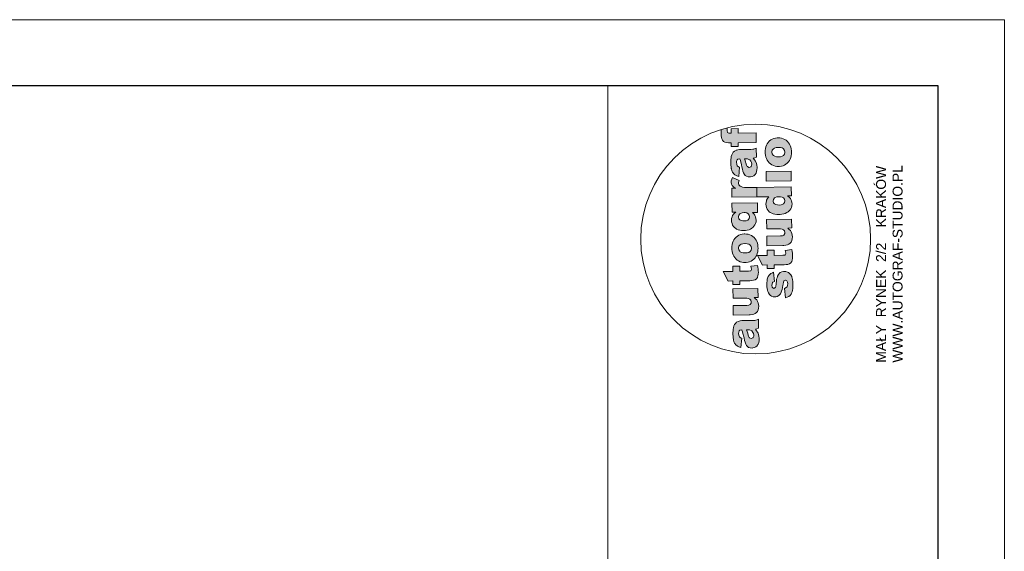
# Model space of a CAD drawing. Header units: inches. Extents: x -150.1 to -108.1, y -15.9 to 13.8.
# Tile 25 of 25: x -123 to -108.1, y 5.8 to 13.8. Entities that reach past the tile are written whole.
import ezdxf

# ---------------------------------------------------------------- set-up
doc = ezdxf.new("R2010")
doc.units = ezdxf.units.IN
doc.header["$MEASUREMENT"] = 0
doc.layers.get('0').update_dxf_attribs({"color": 2})
doc.layers.add('A_CIENKA', color=9, linetype='Continuous', lineweight=9)
doc.styles.add('Arial', font='arial.ttf')

msp = doc.modelspace()

# ---------------------------------------------------------------- hatches: boundary and pattern name
at = {"layer": 'A_CIENKA'}
h = msp.add_hatch(color=2, dxfattribs=at)
h.dxf.hatch_style = 1
h.paths.add_polyline_path([(-112.032, 9.281), (-112.036, 9.28), (-112.062, 9.277), (-112.089, 9.269), (-112.09, 9.269), (-112.115, 9.256), (-112.133, 9.239), (-112.145, 9.224), (-112.156, 9.2), (-112.163, 9.173), (-112.166, 9.153), (-112.168, 9.128), (-112.169, 9.1), (-112.169, 9.068), (-112.168, 9.045), (-112.166, 9.018), (-112.162, 8.993), (-112.161, 8.988), (-112.154, 8.96), (-112.144, 8.939), (-112.143, 8.936), (-112.126, 8.913), (-112.108, 8.897), (-112.102, 8.893), (-112.079, 8.882), (-112.05, 8.875), (-112.037, 9.013), (-112.053, 9.02), (-112.072, 9.036), (-112.08, 9.058), (-112.083, 9.088), (-112.082, 9.106), (-112.073, 9.127), (-112.064, 9.134), (-112.036, 9.139), (-112.026, 9.112), (-112.018, 9.088), (-112.018, 9.088), (-112.014, 9.072), (-112.008, 9.049), (-112.001, 9.019), (-111.994, 8.982), (-111.986, 8.953), (-111.976, 8.926), (-111.965, 8.905), (-111.951, 8.89), (-111.932, 8.876), (-111.908, 8.868), (-111.88, 8.865), (-111.87, 8.866), (-111.845, 8.872), (-111.823, 8.883), (-111.803, 8.901), (-111.801, 8.904), (-111.788, 8.924), (-111.78, 8.947), (-111.774, 8.974), (-111.773, 9.004), (-111.773, 9.016), (-111.776, 9.044), (-111.782, 9.07), (-111.79, 9.093), (-111.796, 9.106), (-111.811, 9.128), (-111.83, 9.149), (-111.806, 9.155), (-111.784, 9.166), (-111.785, 9.301), (-111.801, 9.294), (-111.824, 9.287), (-111.836, 9.284), (-111.865, 9.283)])
h.paths.add_polyline_path([(-111.919, 9.139), (-111.896, 9.132), (-111.884, 9.124), (-111.866, 9.103), (-111.858, 9.084), (-111.854, 9.058), (-111.855, 9.045), (-111.865, 9.023), (-111.869, 9.019), (-111.892, 9.01), (-111.896, 9.01), (-111.919, 9.022), (-111.922, 9.026), (-111.933, 9.045), (-111.943, 9.078), (-111.946, 9.089), (-111.954, 9.115), (-111.963, 9.14), (-111.939, 9.14)], flags=16)
h.paths.add_polyline_path([(-111.908, 9.526), (-111.928, 9.516), (-111.958, 9.512), (-112.166, 9.51), (-112.164, 9.364), (-111.924, 9.367), (-111.907, 9.368), (-111.878, 9.371), (-111.853, 9.378), (-111.831, 9.389), (-111.814, 9.403), (-111.799, 9.42), (-111.788, 9.443), (-111.781, 9.468), (-111.779, 9.497), (-111.781, 9.524), (-111.787, 9.55), (-111.796, 9.572), (-111.81, 9.593), (-111.828, 9.613), (-111.85, 9.632), (-111.789, 9.633), (-111.791, 9.768), (-112.169, 9.764), (-112.167, 9.619), (-111.985, 9.621), (-111.958, 9.62), (-111.932, 9.615), (-111.914, 9.606), (-111.899, 9.588), (-111.893, 9.563), (-111.895, 9.547)])
h.paths.add_polyline_path([(-112.173, 10.106), (-112.172, 10.026), (-112.316, 10.025), (-112.24, 9.88), (-112.17, 9.881), (-112.17, 9.828), (-112.064, 9.829), (-112.064, 9.883), (-111.931, 9.884), (-111.914, 9.884), (-111.884, 9.887), (-111.859, 9.891), (-111.84, 9.898), (-111.835, 9.9), (-111.814, 9.915), (-111.798, 9.936), (-111.798, 9.937), (-111.791, 9.957), (-111.786, 9.983), (-111.785, 10.016), (-111.786, 10.035), (-111.789, 10.061), (-111.792, 10.088), (-111.798, 10.116), (-111.898, 10.104), (-111.892, 10.082), (-111.888, 10.056), (-111.9, 10.034), (-111.904, 10.033), (-111.932, 10.029), (-112.066, 10.028), (-112.067, 10.107)])
h.paths.add_polyline_path([(-112.121, 10.545), (-112.126, 10.541), (-112.142, 10.523), (-112.156, 10.503), (-112.166, 10.482), (-112.175, 10.457), (-112.181, 10.431), (-112.184, 10.403), (-112.185, 10.373), (-112.184, 10.357), (-112.181, 10.329), (-112.176, 10.302), (-112.168, 10.278), (-112.157, 10.255), (-112.143, 10.235), (-112.125, 10.214), (-112.106, 10.198), (-112.085, 10.184), (-112.062, 10.173), (-112.037, 10.165), (-112.011, 10.161), (-111.984, 10.159), (-111.968, 10.16), (-111.941, 10.164), (-111.917, 10.171), (-111.894, 10.181), (-111.872, 10.195), (-111.852, 10.211), (-111.834, 10.23), (-111.821, 10.25), (-111.809, 10.272), (-111.801, 10.296), (-111.794, 10.321), (-111.791, 10.349), (-111.79, 10.378), (-111.791, 10.397), (-111.794, 10.426), (-111.799, 10.452), (-111.808, 10.477), (-111.819, 10.499), (-111.832, 10.519), (-111.848, 10.538), (-111.849, 10.539), (-111.868, 10.556), (-111.89, 10.57), (-111.912, 10.58), (-111.937, 10.588), (-111.963, 10.592), (-111.991, 10.593), (-112.002, 10.593), (-112.03, 10.59), (-112.055, 10.584), (-112.079, 10.574), (-112.101, 10.561)])
h.paths.add_polyline_path([(-112.08, 10.351), (-112.085, 10.376), (-112.085, 10.382), (-112.079, 10.406), (-112.062, 10.427), (-112.044, 10.438), (-112.019, 10.446), (-111.988, 10.448), (-111.956, 10.446), (-111.931, 10.44), (-111.912, 10.429), (-111.907, 10.424), (-111.893, 10.403), (-111.888, 10.378), (-111.888, 10.371), (-111.895, 10.346), (-111.911, 10.326), (-111.93, 10.314), (-111.955, 10.307), (-111.986, 10.305), (-112.016, 10.307), (-112.041, 10.313), (-112.06, 10.324), (-112.066, 10.33)], flags=16)
h.paths.add_polyline_path([(-112.185, 11.06), (-112.183, 10.924), (-112.127, 10.925), (-112.144, 10.91), (-112.163, 10.891), (-112.176, 10.871), (-112.183, 10.852), (-112.189, 10.827), (-112.19, 10.798), (-112.189, 10.776), (-112.183, 10.75), (-112.174, 10.726), (-112.16, 10.705), (-112.142, 10.686), (-112.133, 10.679), (-112.114, 10.667), (-112.091, 10.657), (-112.066, 10.65), (-112.038, 10.646), (-112.008, 10.645), (-111.979, 10.647), (-111.952, 10.651), (-111.926, 10.658), (-111.904, 10.667), (-111.883, 10.68), (-111.87, 10.691), (-111.851, 10.71), (-111.837, 10.73), (-111.827, 10.753), (-111.82, 10.777), (-111.819, 10.803), (-111.821, 10.825), (-111.827, 10.851), (-111.837, 10.875), (-111.839, 10.878), (-111.854, 10.897), (-111.875, 10.918), (-111.796, 10.918), (-111.798, 11.064)])
h.paths.add_polyline_path([(-112.08, 10.824), (-112.086, 10.85), (-112.08, 10.876), (-112.065, 10.897), (-112.054, 10.905), (-112.031, 10.913), (-112.001, 10.917), (-111.986, 10.916), (-111.96, 10.911), (-111.94, 10.9), (-111.924, 10.879), (-111.919, 10.854), (-111.923, 10.829), (-111.938, 10.808), (-111.946, 10.802), (-111.968, 10.793), (-111.998, 10.79), (-112.02, 10.791), (-112.046, 10.796), (-112.065, 10.806)], flags=16)
h.paths.add_polyline_path([(-111.936, 11.297), (-111.965, 11.297), (-111.996, 11.299), (-112.023, 11.304), (-112.044, 11.31), (-112.061, 11.318), (-112.061, 11.318), (-112.078, 11.337), (-112.085, 11.362), (-112.083, 11.374), (-112.074, 11.402), (-112.178, 11.446), (-112.187, 11.425), (-112.195, 11.4), (-112.197, 11.376), (-112.197, 11.374), (-112.193, 11.347), (-112.182, 11.325), (-112.173, 11.315), (-112.153, 11.299), (-112.125, 11.285), (-112.187, 11.284), (-112.186, 11.148), (-111.808, 11.153), (-111.81, 11.298)])
h.paths.add_polyline_path([(-112.064, 11.871), (-112.068, 11.871), (-112.093, 11.868), (-112.12, 11.86), (-112.121, 11.859), (-112.146, 11.847), (-112.165, 11.83), (-112.176, 11.814), (-112.188, 11.791), (-112.195, 11.764), (-112.198, 11.744), (-112.199, 11.719), (-112.201, 11.691), (-112.2, 11.659), (-112.2, 11.636), (-112.197, 11.609), (-112.194, 11.584), (-112.193, 11.579), (-112.185, 11.551), (-112.176, 11.529), (-112.174, 11.527), (-112.158, 11.504), (-112.139, 11.487), (-112.133, 11.483), (-112.11, 11.473), (-112.082, 11.465), (-112.069, 11.604), (-112.085, 11.611), (-112.103, 11.627), (-112.112, 11.649), (-112.115, 11.679), (-112.114, 11.697), (-112.104, 11.718), (-112.095, 11.724), (-112.067, 11.729), (-112.057, 11.703), (-112.05, 11.678), (-112.05, 11.678), (-112.045, 11.663), (-112.04, 11.64), (-112.033, 11.61), (-112.025, 11.573), (-112.018, 11.544), (-112.008, 11.517), (-111.996, 11.496), (-111.983, 11.48), (-111.963, 11.467), (-111.939, 11.458), (-111.912, 11.456), (-111.902, 11.456), (-111.877, 11.462), (-111.855, 11.474), (-111.835, 11.492), (-111.832, 11.495), (-111.82, 11.515), (-111.811, 11.538), (-111.806, 11.565), (-111.805, 11.595), (-111.805, 11.607), (-111.808, 11.635), (-111.813, 11.661), (-111.821, 11.684), (-111.828, 11.697), (-111.842, 11.718), (-111.861, 11.74), (-111.838, 11.745), (-111.815, 11.756), (-111.817, 11.892), (-111.832, 11.885), (-111.855, 11.877), (-111.868, 11.875), (-111.897, 11.873)])
h.paths.add_polyline_path([(-111.994, 11.73), (-111.971, 11.731), (-111.951, 11.729), (-111.927, 11.723), (-111.915, 11.715), (-111.898, 11.694), (-111.89, 11.675), (-111.886, 11.648), (-111.887, 11.635), (-111.896, 11.614), (-111.9, 11.61), (-111.924, 11.601), (-111.928, 11.601), (-111.951, 11.613), (-111.954, 11.616), (-111.964, 11.636), (-111.975, 11.668), (-111.978, 11.68), (-111.986, 11.705)], flags=16)
h.paths.add_polyline_path([(-112.198, 12.187), (-112.198, 12.118), (-112.207, 12.118), (-112.231, 12.119), (-112.253, 12.131), (-112.259, 12.159), (-112.258, 12.172), (-112.255, 12.201, 0.013685), (-112.347, 12.175), (-112.349, 12.15), (-112.35, 12.126), (-112.35, 12.105), (-112.349, 12.081), (-112.345, 12.054), (-112.339, 12.033), (-112.327, 12.013), (-112.31, 11.995), (-112.291, 11.984), (-112.264, 11.977), (-112.239, 11.973), (-112.213, 11.972), (-112.196, 11.973), (-112.195, 11.918), (-112.089, 11.919), (-112.09, 11.974), (-111.818, 11.977), (-111.82, 12.122), (-112.091, 12.119), (-112.092, 12.188)])
h.paths.add_polyline_path([(-111.638, 11.979), (-111.651, 11.959), (-111.662, 11.937), (-111.671, 11.913), (-111.677, 11.887), (-111.68, 11.859), (-111.681, 11.829), (-111.68, 11.813), (-111.677, 11.785), (-111.671, 11.758), (-111.663, 11.734), (-111.652, 11.711), (-111.639, 11.691), (-111.621, 11.67), (-111.602, 11.654), (-111.581, 11.64), (-111.558, 11.629), (-111.533, 11.621), (-111.507, 11.617), (-111.479, 11.616), (-111.463, 11.616), (-111.437, 11.62), (-111.412, 11.627), (-111.389, 11.637), (-111.368, 11.65), (-111.348, 11.667), (-111.33, 11.686), (-111.316, 11.706), (-111.305, 11.728), (-111.296, 11.751), (-111.29, 11.777), (-111.286, 11.805), (-111.286, 11.834), (-111.286, 11.853), (-111.289, 11.882), (-111.295, 11.908), (-111.304, 11.933), (-111.314, 11.955), (-111.328, 11.975), (-111.343, 11.993), (-111.344, 11.994), (-111.364, 12.012), (-111.385, 12.026), (-111.408, 12.036), (-111.433, 12.044), (-111.459, 12.048), (-111.487, 12.05), (-111.498, 12.049), (-111.525, 12.046), (-111.551, 12.04), (-111.575, 12.03), (-111.596, 12.017), (-111.617, 12.001), (-111.622, 11.997)])
h.paths.add_polyline_path([(-111.581, 11.832), (-111.581, 11.838), (-111.574, 11.862), (-111.558, 11.883), (-111.54, 11.894), (-111.515, 11.901), (-111.484, 11.904), (-111.452, 11.902), (-111.427, 11.896), (-111.408, 11.885), (-111.403, 11.88), (-111.388, 11.859), (-111.383, 11.834), (-111.384, 11.827), (-111.39, 11.802), (-111.407, 11.782), (-111.407, 11.782), (-111.426, 11.77), (-111.451, 11.763), (-111.481, 11.761), (-111.512, 11.762), (-111.537, 11.769), (-111.556, 11.78), (-111.562, 11.786), (-111.576, 11.807)], flags=16)
h.paths.add_polyline_path([(-111.668, 11.539), (-111.667, 11.394), (-111.289, 11.398), (-111.291, 11.543)])
h.paths.add_polyline_path([(-111.81, 11.298), (-111.808, 11.153), (-111.626, 11.155), (-111.632, 11.149), (-111.648, 11.129), (-111.66, 11.105), (-111.663, 11.096), (-111.669, 11.071), (-111.671, 11.043), (-111.669, 11.018), (-111.663, 10.993), (-111.653, 10.97), (-111.638, 10.949), (-111.62, 10.93), (-111.604, 10.918), (-111.583, 10.906), (-111.56, 10.897), (-111.535, 10.891), (-111.506, 10.887), (-111.475, 10.886), (-111.455, 10.887), (-111.428, 10.891), (-111.402, 10.897), (-111.377, 10.905), (-111.354, 10.916), (-111.333, 10.929), (-111.327, 10.934), (-111.308, 10.952), (-111.294, 10.972), (-111.284, 10.994), (-111.278, 11.02), (-111.276, 11.048), (-111.277, 11.067), (-111.283, 11.093), (-111.293, 11.117), (-111.301, 11.129), (-111.318, 11.148), (-111.342, 11.168), (-111.286, 11.169), (-111.288, 11.305)])
h.paths.add_polyline_path([(-111.506, 11.154), (-111.476, 11.157), (-111.45, 11.156), (-111.424, 11.15), (-111.405, 11.139), (-111.388, 11.119), (-111.383, 11.094), (-111.388, 11.07), (-111.404, 11.05), (-111.417, 11.042), (-111.44, 11.034), (-111.471, 11.031), (-111.497, 11.032), (-111.523, 11.038), (-111.542, 11.047), (-111.557, 11.065), (-111.564, 11.091), (-111.558, 11.117), (-111.542, 11.138), (-111.53, 11.146)], flags=16)
h.paths.add_polyline_path([(-111.66, 10.814), (-111.658, 10.669), (-111.476, 10.672), (-111.449, 10.671), (-111.423, 10.666), (-111.404, 10.656), (-111.39, 10.639), (-111.384, 10.614), (-111.386, 10.598), (-111.398, 10.577), (-111.399, 10.577), (-111.419, 10.566), (-111.449, 10.563), (-111.657, 10.56), (-111.655, 10.415), (-111.414, 10.418), (-111.399, 10.418), (-111.369, 10.422), (-111.344, 10.429), (-111.322, 10.44), (-111.305, 10.453), (-111.29, 10.471), (-111.278, 10.493), (-111.272, 10.519), (-111.27, 10.547), (-111.272, 10.575), (-111.278, 10.6), (-111.287, 10.623), (-111.287, 10.624), (-111.301, 10.644), (-111.319, 10.663), (-111.341, 10.683), (-111.28, 10.684), (-111.282, 10.819)])
h.paths.add_polyline_path([(-111.547, 10.269), (-111.548, 10.349), (-111.654, 10.347), (-111.653, 10.268), (-111.797, 10.266), (-111.721, 10.122), (-111.651, 10.123), (-111.651, 10.069), (-111.545, 10.071), (-111.545, 10.124), (-111.412, 10.125), (-111.396, 10.126), (-111.365, 10.128), (-111.34, 10.133), (-111.321, 10.139), (-111.316, 10.141), (-111.295, 10.156), (-111.279, 10.177), (-111.272, 10.198), (-111.267, 10.225), (-111.266, 10.257), (-111.267, 10.276), (-111.269, 10.302), (-111.274, 10.329), (-111.279, 10.357), (-111.379, 10.345), (-111.373, 10.324), (-111.369, 10.298), (-111.381, 10.276), (-111.385, 10.274), (-111.413, 10.271)])
h.paths.add_polyline_path([(-111.454, 10.008), (-111.466, 9.998), (-111.482, 9.978), (-111.495, 9.953), (-111.496, 9.951), (-111.502, 9.931), (-111.508, 9.907), (-111.512, 9.878), (-111.516, 9.845), (-111.518, 9.831), (-111.523, 9.801), (-111.529, 9.782), (-111.549, 9.769), (-111.571, 9.78), (-111.575, 9.788), (-111.58, 9.816), (-111.578, 9.833), (-111.569, 9.857), (-111.565, 9.862), (-111.542, 9.875), (-111.557, 10.012), (-111.573, 10.005), (-111.597, 9.992), (-111.616, 9.976), (-111.622, 9.969), (-111.637, 9.947), (-111.647, 9.922), (-111.651, 9.907), (-111.654, 9.884), (-111.656, 9.855), (-111.656, 9.822), (-111.655, 9.794), (-111.652, 9.766), (-111.648, 9.741), (-111.642, 9.72), (-111.633, 9.7), (-111.618, 9.678), (-111.601, 9.661), (-111.587, 9.651), (-111.563, 9.643), (-111.536, 9.64), (-111.523, 9.641), (-111.498, 9.647), (-111.476, 9.66), (-111.468, 9.668), (-111.45, 9.687), (-111.438, 9.711), (-111.433, 9.728), (-111.427, 9.751), (-111.421, 9.781), (-111.415, 9.815), (-111.412, 9.831), (-111.406, 9.861), (-111.401, 9.878), (-111.398, 9.883), (-111.376, 9.895), (-111.354, 9.882), (-111.345, 9.865), (-111.341, 9.837), (-111.342, 9.817), (-111.351, 9.794), (-111.363, 9.782), (-111.387, 9.769), (-111.372, 9.626), (-111.348, 9.634), (-111.325, 9.646), (-111.305, 9.662), (-111.289, 9.683), (-111.282, 9.695), (-111.274, 9.715), (-111.268, 9.739), (-111.264, 9.766), (-111.262, 9.797), (-111.261, 9.831), (-111.261, 9.845), (-111.264, 9.875), (-111.267, 9.902), (-111.273, 9.926), (-111.281, 9.946), (-111.281, 9.948), (-111.295, 9.973), (-111.312, 9.993), (-111.331, 10.008), (-111.345, 10.015), (-111.37, 10.024), (-111.395, 10.027), (-111.405, 10.026), (-111.43, 10.02)])

# ---------------------------------------------------------------- linework, layer by layer
at = {"color": 7, "lineweight": 0, "true_color": 0xffffff}
msp.add_lwpolyline([(-150.064, -15.862), (-108.064, -15.862), (-108.064, 13.838), (-150.064, 13.838)], close=True, dxfattribs=at)
at = {"color": 2}
msp.add_lwpolyline([(-148.519, -14.862), (-109.064, -14.862), (-109.064, 12.838), (-148.519, 12.838)], close=True, dxfattribs=at)
at = {"layer": 'A_CIENKA', "color": 2}
for p, q in [((-114.064, 12.838), (-114.064, -14.862)), ((-109.064, 12.838), (-109.064, -14.862))]:
    msp.add_line(p, q, dxfattribs=at)
at = {"layer": 'A_CIENKA', "color": 2, "lineweight": 0}
for p, q in [((-112.349, 12.15), (-112.35, 12.126)), ((-112.35, 12.126), (-112.35, 12.105)), ((-112.35, 12.105), (-112.349, 12.081)), ((-112.347, 12.175), (-112.349, 12.15)), ((-112.349, 12.081), (-112.345, 12.054)), ((-112.259, 12.159), (-112.258, 12.172)), ((-112.253, 12.132), (-112.259, 12.159)), ((-112.258, 12.172), (-112.255, 12.201)), ((-112.252, 12.131), (-112.253, 12.132)), ((-112.231, 12.119), (-112.252, 12.131)), ((-112.207, 12.118), (-112.231, 12.119)), ((-112.198, 12.118), (-112.207, 12.118)), ((-112.092, 12.188), (-112.198, 12.187)), ((-112.198, 12.187), (-112.198, 12.118)), ((-112.091, 12.119), (-112.092, 12.188)), ((-111.82, 12.122), (-112.091, 12.119)), ((-111.818, 11.977), (-111.82, 12.122)), ((-112.345, 12.054), (-112.339, 12.033)), ((-112.339, 12.033), (-112.327, 12.013)), ((-112.327, 12.013), (-112.31, 11.995)), ((-112.31, 11.995), (-112.291, 11.984)), ((-112.291, 11.984), (-112.264, 11.977)), ((-112.264, 11.977), (-112.239, 11.973)), ((-112.239, 11.973), (-112.213, 11.972)), ((-112.213, 11.972), (-112.196, 11.973)), ((-112.196, 11.973), (-112.195, 11.918)), ((-112.195, 11.918), (-112.089, 11.919)), ((-112.09, 11.974), (-111.818, 11.977)), ((-112.089, 11.919), (-112.09, 11.974)), ((-111.662, 11.937), (-111.671, 11.913)), ((-111.651, 11.959), (-111.662, 11.937)), ((-111.638, 11.979), (-111.651, 11.959)), ((-111.622, 11.997), (-111.638, 11.979)), ((-111.617, 12.001), (-111.622, 11.997)), ((-111.596, 12.017), (-111.617, 12.001)), ((-111.575, 12.03), (-111.596, 12.017)), ((-111.551, 12.04), (-111.575, 12.03)), ((-111.525, 12.046), (-111.551, 12.04)), ((-111.498, 12.049), (-111.525, 12.046)), ((-111.487, 12.05), (-111.498, 12.049)), ((-111.459, 12.048), (-111.487, 12.05)), ((-111.433, 12.044), (-111.459, 12.048)), ((-111.408, 12.036), (-111.433, 12.044)), ((-111.385, 12.026), (-111.408, 12.036)), ((-111.364, 12.012), (-111.385, 12.026)), ((-111.344, 11.994), (-111.364, 12.012)), ((-111.343, 11.993), (-111.344, 11.994)), ((-111.328, 11.975), (-111.343, 11.993)), ((-111.314, 11.955), (-111.328, 11.975)), ((-111.304, 11.933), (-111.314, 11.955)), ((-111.295, 11.908), (-111.304, 11.933)), ((-112.188, 11.791), (-112.195, 11.764)), ((-112.176, 11.814), (-112.188, 11.791)), ((-112.165, 11.83), (-112.176, 11.814)), ((-112.146, 11.847), (-112.165, 11.83)), ((-112.121, 11.859), (-112.146, 11.847)), ((-112.12, 11.86), (-112.121, 11.859)), ((-112.093, 11.868), (-112.12, 11.86)), ((-112.068, 11.871), (-112.093, 11.868)), ((-112.064, 11.871), (-112.068, 11.871)), ((-111.897, 11.873), (-112.064, 11.871)), ((-111.868, 11.875), (-111.897, 11.873)), ((-111.855, 11.877), (-111.868, 11.875)), ((-111.832, 11.885), (-111.855, 11.877)), ((-111.817, 11.892), (-111.832, 11.885)), ((-111.815, 11.756), (-111.817, 11.892)), ((-111.68, 11.859), (-111.681, 11.829)), ((-111.681, 11.829), (-111.68, 11.813)), ((-111.677, 11.887), (-111.68, 11.859)), ((-111.68, 11.813), (-111.677, 11.785)), ((-111.671, 11.913), (-111.677, 11.887)), ((-111.677, 11.785), (-111.671, 11.758)), ((-111.581, 11.838), (-111.574, 11.862)), ((-111.581, 11.832), (-111.581, 11.838)), ((-111.576, 11.807), (-111.581, 11.832)), ((-111.562, 11.786), (-111.576, 11.807)), ((-111.574, 11.862), (-111.558, 11.883)), ((-111.556, 11.78), (-111.562, 11.786)), ((-111.558, 11.883), (-111.54, 11.894)), ((-111.537, 11.769), (-111.556, 11.78)), ((-111.54, 11.894), (-111.515, 11.901)), ((-111.512, 11.762), (-111.537, 11.769)), ((-111.515, 11.901), (-111.485, 11.904)), ((-111.485, 11.904), (-111.483, 11.904)), ((-111.483, 11.904), (-111.452, 11.902)), ((-111.452, 11.902), (-111.427, 11.896)), ((-111.426, 11.77), (-111.451, 11.763)), ((-111.427, 11.896), (-111.408, 11.885)), ((-111.407, 11.782), (-111.426, 11.77)), ((-111.408, 11.885), (-111.403, 11.88)), ((-111.39, 11.802), (-111.407, 11.782)), ((-111.407, 11.782), (-111.407, 11.782)), ((-111.403, 11.88), (-111.388, 11.859)), ((-111.384, 11.827), (-111.39, 11.802)), ((-111.388, 11.859), (-111.383, 11.834)), ((-111.383, 11.834), (-111.384, 11.827)), ((-111.296, 11.751), (-111.29, 11.777)), ((-111.289, 11.882), (-111.295, 11.908)), ((-111.29, 11.777), (-111.286, 11.805)), ((-111.286, 11.853), (-111.289, 11.882)), ((-111.286, 11.834), (-111.286, 11.853)), ((-111.286, 11.805), (-111.286, 11.834)), ((-112.199, 11.719), (-112.201, 11.691)), ((-112.201, 11.691), (-112.2, 11.659)), ((-112.2, 11.659), (-112.2, 11.636)), ((-112.2, 11.636), (-112.197, 11.609)), ((-112.198, 11.744), (-112.199, 11.719)), ((-112.195, 11.764), (-112.198, 11.744)), ((-112.115, 11.679), (-112.114, 11.697)), ((-112.112, 11.649), (-112.115, 11.679)), ((-112.114, 11.697), (-112.104, 11.718)), ((-112.104, 11.627), (-112.112, 11.649)), ((-112.104, 11.718), (-112.095, 11.724)), ((-112.103, 11.626), (-112.104, 11.627)), ((-112.085, 11.611), (-112.103, 11.626)), ((-112.095, 11.724), (-112.067, 11.729)), ((-112.067, 11.729), (-112.067, 11.729)), ((-112.067, 11.729), (-112.057, 11.703)), ((-112.057, 11.703), (-112.05, 11.678)), ((-112.05, 11.678), (-112.05, 11.678)), ((-112.05, 11.678), (-112.045, 11.663)), ((-112.045, 11.663), (-112.04, 11.64)), ((-112.04, 11.64), (-112.033, 11.61)), ((-111.994, 11.73), (-111.971, 11.731)), ((-111.986, 11.705), (-111.994, 11.73)), ((-111.978, 11.68), (-111.986, 11.705)), ((-111.975, 11.668), (-111.978, 11.68)), ((-111.964, 11.636), (-111.975, 11.668)), ((-111.971, 11.731), (-111.951, 11.729)), ((-111.954, 11.616), (-111.964, 11.636)), ((-111.951, 11.729), (-111.927, 11.723)), ((-111.927, 11.723), (-111.915, 11.715)), ((-111.915, 11.715), (-111.898, 11.694)), ((-111.898, 11.694), (-111.89, 11.675)), ((-111.887, 11.635), (-111.896, 11.614)), ((-111.89, 11.675), (-111.886, 11.648)), ((-111.886, 11.648), (-111.887, 11.635)), ((-111.861, 11.74), (-111.838, 11.745)), ((-111.842, 11.718), (-111.861, 11.74)), ((-111.828, 11.697), (-111.842, 11.718)), ((-111.838, 11.745), (-111.815, 11.756)), ((-111.821, 11.684), (-111.828, 11.697)), ((-111.813, 11.661), (-111.821, 11.684)), ((-111.808, 11.635), (-111.813, 11.661)), ((-111.805, 11.607), (-111.808, 11.635)), ((-111.671, 11.758), (-111.663, 11.734)), ((-111.663, 11.734), (-111.652, 11.711)), ((-111.652, 11.711), (-111.639, 11.691)), ((-111.639, 11.691), (-111.623, 11.672)), ((-111.623, 11.672), (-111.622, 11.671)), ((-111.622, 11.671), (-111.602, 11.654)), ((-111.602, 11.654), (-111.581, 11.64)), ((-111.581, 11.64), (-111.558, 11.629)), ((-111.558, 11.629), (-111.533, 11.621)), ((-111.533, 11.621), (-111.507, 11.617)), ((-111.481, 11.761), (-111.512, 11.762)), ((-111.451, 11.763), (-111.481, 11.761)), ((-111.463, 11.616), (-111.437, 11.62)), ((-111.437, 11.62), (-111.412, 11.627)), ((-111.412, 11.627), (-111.389, 11.637)), ((-111.389, 11.637), (-111.368, 11.65)), ((-111.368, 11.65), (-111.348, 11.667)), ((-111.348, 11.667), (-111.33, 11.686)), ((-111.33, 11.686), (-111.316, 11.706)), ((-111.316, 11.706), (-111.305, 11.728)), ((-111.305, 11.728), (-111.296, 11.751)), ((-112.197, 11.609), (-112.194, 11.584)), ((-112.194, 11.584), (-112.193, 11.579)), ((-112.193, 11.579), (-112.185, 11.551)), ((-112.185, 11.551), (-112.176, 11.529)), ((-112.176, 11.529), (-112.174, 11.527)), ((-112.174, 11.527), (-112.158, 11.504)), ((-112.158, 11.504), (-112.139, 11.487)), ((-112.139, 11.487), (-112.133, 11.483)), ((-112.133, 11.483), (-112.11, 11.473)), ((-112.11, 11.473), (-112.082, 11.465)), ((-112.069, 11.604), (-112.085, 11.611)), ((-112.082, 11.465), (-112.069, 11.604)), ((-112.033, 11.61), (-112.025, 11.573)), ((-112.025, 11.573), (-112.018, 11.544)), ((-112.018, 11.544), (-112.008, 11.517)), ((-112.008, 11.517), (-111.996, 11.496)), ((-111.996, 11.496), (-111.983, 11.48)), ((-111.983, 11.48), (-111.963, 11.467)), ((-111.951, 11.613), (-111.954, 11.616)), ((-111.928, 11.601), (-111.951, 11.613)), ((-111.924, 11.601), (-111.928, 11.601)), ((-111.9, 11.61), (-111.924, 11.601)), ((-111.896, 11.614), (-111.9, 11.61)), ((-111.877, 11.462), (-111.855, 11.474)), ((-111.855, 11.474), (-111.835, 11.492)), ((-111.835, 11.492), (-111.832, 11.495)), ((-111.832, 11.495), (-111.82, 11.515)), ((-111.82, 11.515), (-111.811, 11.538)), ((-111.811, 11.538), (-111.806, 11.565)), ((-111.806, 11.565), (-111.805, 11.595)), ((-111.805, 11.595), (-111.805, 11.607)), ((-111.291, 11.543), (-111.668, 11.539)), ((-111.668, 11.539), (-111.667, 11.394)), ((-111.507, 11.617), (-111.479, 11.616)), ((-111.479, 11.616), (-111.463, 11.616)), ((-111.289, 11.398), (-111.291, 11.543)), ((-112.195, 11.4), (-112.197, 11.376)), ((-112.197, 11.376), (-112.197, 11.374)), ((-112.197, 11.374), (-112.193, 11.347)), ((-112.187, 11.425), (-112.195, 11.4)), ((-112.193, 11.347), (-112.182, 11.325)), ((-112.178, 11.446), (-112.187, 11.425)), ((-112.182, 11.325), (-112.173, 11.315)), ((-112.074, 11.402), (-112.178, 11.446)), ((-112.085, 11.362), (-112.083, 11.374)), ((-112.078, 11.337), (-112.085, 11.362)), ((-112.083, 11.374), (-112.074, 11.402)), ((-112.061, 11.318), (-112.078, 11.337)), ((-111.963, 11.467), (-111.939, 11.458)), ((-111.939, 11.458), (-111.912, 11.456)), ((-111.912, 11.456), (-111.902, 11.456)), ((-111.902, 11.456), (-111.877, 11.462)), ((-111.667, 11.394), (-111.289, 11.398)), ((-112.125, 11.285), (-112.187, 11.284)), ((-112.187, 11.284), (-112.186, 11.148)), ((-112.173, 11.315), (-112.153, 11.299)), ((-112.153, 11.299), (-112.125, 11.285)), ((-112.044, 11.31), (-112.061, 11.318)), ((-112.061, 11.318), (-112.061, 11.318)), ((-112.023, 11.304), (-112.044, 11.31)), ((-111.996, 11.299), (-112.023, 11.304)), ((-111.965, 11.297), (-111.996, 11.299)), ((-111.936, 11.297), (-111.965, 11.297)), ((-111.81, 11.298), (-111.936, 11.297)), ((-111.288, 11.305), (-111.81, 11.298)), ((-111.808, 11.153), (-111.81, 11.298)), ((-111.81, 11.298), (-111.808, 11.153)), ((-111.286, 11.169), (-111.288, 11.305)), ((-112.186, 11.148), (-111.808, 11.153)), ((-111.798, 11.064), (-112.185, 11.06)), ((-112.185, 11.06), (-112.183, 10.924)), ((-111.808, 11.153), (-111.626, 11.155)), ((-111.796, 10.918), (-111.798, 11.064)), ((-111.669, 11.071), (-111.671, 11.043)), ((-111.671, 11.043), (-111.669, 11.018)), ((-111.663, 11.096), (-111.669, 11.071)), ((-111.66, 11.105), (-111.663, 11.096)), ((-111.648, 11.129), (-111.66, 11.105)), ((-111.632, 11.149), (-111.648, 11.129)), ((-111.626, 11.155), (-111.632, 11.149)), ((-111.563, 11.092), (-111.558, 11.117)), ((-111.563, 11.09), (-111.563, 11.092)), ((-111.557, 11.065), (-111.563, 11.09)), ((-111.558, 11.117), (-111.542, 11.138)), ((-111.542, 11.047), (-111.557, 11.065)), ((-111.542, 11.138), (-111.53, 11.146)), ((-111.523, 11.038), (-111.542, 11.047)), ((-111.53, 11.146), (-111.506, 11.154)), ((-111.497, 11.032), (-111.523, 11.038)), ((-111.506, 11.154), (-111.476, 11.157)), ((-111.471, 11.031), (-111.497, 11.032)), ((-111.476, 11.157), (-111.45, 11.156)), ((-111.44, 11.034), (-111.471, 11.031)), ((-111.45, 11.156), (-111.424, 11.15)), ((-111.417, 11.042), (-111.44, 11.034)), ((-111.424, 11.15), (-111.405, 11.14)), ((-111.404, 11.05), (-111.417, 11.042)), ((-111.405, 11.14), (-111.404, 11.139)), ((-111.404, 11.139), (-111.388, 11.119)), ((-111.388, 11.07), (-111.404, 11.05)), ((-111.388, 11.119), (-111.383, 11.094)), ((-111.383, 11.094), (-111.388, 11.07)), ((-111.342, 11.168), (-111.286, 11.169)), ((-111.318, 11.148), (-111.342, 11.168)), ((-111.301, 11.129), (-111.318, 11.148)), ((-111.293, 11.117), (-111.301, 11.129)), ((-111.283, 11.093), (-111.293, 11.117)), ((-111.277, 11.067), (-111.283, 11.093)), ((-111.278, 11.02), (-111.276, 11.048)), ((-111.276, 11.048), (-111.277, 11.067)), ((-112.183, 10.924), (-112.127, 10.925)), ((-112.163, 10.891), (-112.176, 10.871)), ((-112.144, 10.91), (-112.163, 10.891)), ((-112.127, 10.925), (-112.144, 10.91)), ((-112.086, 10.851), (-112.08, 10.876)), ((-112.08, 10.876), (-112.065, 10.897)), ((-112.065, 10.897), (-112.054, 10.905)), ((-112.054, 10.905), (-112.031, 10.913)), ((-112.031, 10.913), (-112.001, 10.917)), ((-112.001, 10.917), (-111.986, 10.916)), ((-111.986, 10.916), (-111.96, 10.911)), ((-111.96, 10.911), (-111.94, 10.9)), ((-111.94, 10.9), (-111.924, 10.879)), ((-111.924, 10.879), (-111.919, 10.854)), ((-111.854, 10.897), (-111.875, 10.918)), ((-111.875, 10.918), (-111.796, 10.918)), ((-111.839, 10.878), (-111.854, 10.897)), ((-111.837, 10.875), (-111.839, 10.878)), ((-111.827, 10.851), (-111.837, 10.875)), ((-111.669, 11.018), (-111.663, 10.993)), ((-111.663, 10.993), (-111.653, 10.97)), ((-111.653, 10.97), (-111.638, 10.949)), ((-111.638, 10.949), (-111.62, 10.93)), ((-111.62, 10.93), (-111.604, 10.918)), ((-111.604, 10.918), (-111.583, 10.906)), ((-111.583, 10.906), (-111.56, 10.897)), ((-111.56, 10.897), (-111.535, 10.891)), ((-111.535, 10.891), (-111.506, 10.887)), ((-111.506, 10.887), (-111.475, 10.886)), ((-111.475, 10.886), (-111.455, 10.887)), ((-111.455, 10.887), (-111.428, 10.891)), ((-111.428, 10.891), (-111.402, 10.897)), ((-111.402, 10.897), (-111.377, 10.905)), ((-111.377, 10.905), (-111.354, 10.916)), ((-111.354, 10.916), (-111.333, 10.929)), ((-111.333, 10.929), (-111.327, 10.934)), ((-111.327, 10.934), (-111.308, 10.952)), ((-111.308, 10.952), (-111.294, 10.972)), ((-111.294, 10.972), (-111.284, 10.994)), ((-111.284, 10.994), (-111.278, 11.02)), ((-112.189, 10.827), (-112.19, 10.798)), ((-112.19, 10.798), (-112.189, 10.776)), ((-112.183, 10.852), (-112.189, 10.827)), ((-112.189, 10.776), (-112.183, 10.75)), ((-112.176, 10.871), (-112.183, 10.852)), ((-112.183, 10.75), (-112.174, 10.726)), ((-112.174, 10.726), (-112.16, 10.705)), ((-112.086, 10.85), (-112.086, 10.851)), ((-112.08, 10.824), (-112.086, 10.85)), ((-112.065, 10.806), (-112.08, 10.824)), ((-112.046, 10.796), (-112.065, 10.806)), ((-112.02, 10.791), (-112.046, 10.796)), ((-111.998, 10.79), (-112.02, 10.791)), ((-111.968, 10.793), (-111.998, 10.79)), ((-111.946, 10.802), (-111.968, 10.793)), ((-111.938, 10.808), (-111.946, 10.802)), ((-111.923, 10.829), (-111.938, 10.808)), ((-111.919, 10.854), (-111.923, 10.829)), ((-111.851, 10.71), (-111.837, 10.73)), ((-111.837, 10.73), (-111.827, 10.753)), ((-111.821, 10.825), (-111.827, 10.851)), ((-111.827, 10.753), (-111.82, 10.777)), ((-111.819, 10.803), (-111.821, 10.825)), ((-111.82, 10.777), (-111.819, 10.803)), ((-111.282, 10.819), (-111.66, 10.814)), ((-111.66, 10.814), (-111.658, 10.669)), ((-111.28, 10.684), (-111.282, 10.819)), ((-112.16, 10.705), (-112.142, 10.686)), ((-112.142, 10.686), (-112.133, 10.679)), ((-112.133, 10.679), (-112.114, 10.667)), ((-112.114, 10.667), (-112.091, 10.657)), ((-112.091, 10.657), (-112.066, 10.65)), ((-112.055, 10.584), (-112.079, 10.574)), ((-112.066, 10.65), (-112.038, 10.646)), ((-112.03, 10.59), (-112.055, 10.584)), ((-112.038, 10.646), (-112.008, 10.645)), ((-112.002, 10.593), (-112.03, 10.59)), ((-112.008, 10.645), (-111.979, 10.647)), ((-111.991, 10.593), (-112.002, 10.593)), ((-111.963, 10.592), (-111.991, 10.593)), ((-111.979, 10.647), (-111.952, 10.651)), ((-111.937, 10.588), (-111.963, 10.592)), ((-111.952, 10.651), (-111.926, 10.658)), ((-111.912, 10.58), (-111.937, 10.588)), ((-111.926, 10.658), (-111.904, 10.667)), ((-111.89, 10.57), (-111.912, 10.58)), ((-111.904, 10.667), (-111.883, 10.68)), ((-111.883, 10.68), (-111.87, 10.691)), ((-111.87, 10.691), (-111.851, 10.71)), ((-111.658, 10.669), (-111.476, 10.672)), ((-111.476, 10.672), (-111.449, 10.671)), ((-111.449, 10.671), (-111.423, 10.666)), ((-111.423, 10.666), (-111.404, 10.656)), ((-111.399, 10.577), (-111.419, 10.566)), ((-111.404, 10.656), (-111.39, 10.639)), ((-111.398, 10.577), (-111.399, 10.577)), ((-111.386, 10.598), (-111.398, 10.577)), ((-111.39, 10.639), (-111.384, 10.614)), ((-111.384, 10.614), (-111.386, 10.598)), ((-111.341, 10.683), (-111.28, 10.684)), ((-111.319, 10.663), (-111.341, 10.683)), ((-111.301, 10.644), (-111.319, 10.663)), ((-111.287, 10.624), (-111.301, 10.644)), ((-111.287, 10.623), (-111.287, 10.624)), ((-111.278, 10.6), (-111.287, 10.623)), ((-111.272, 10.575), (-111.278, 10.6)), ((-112.181, 10.431), (-112.184, 10.403)), ((-112.175, 10.457), (-112.181, 10.431)), ((-112.166, 10.482), (-112.175, 10.457)), ((-112.156, 10.503), (-112.166, 10.482)), ((-112.142, 10.523), (-112.156, 10.503)), ((-112.126, 10.541), (-112.142, 10.523)), ((-112.121, 10.545), (-112.126, 10.541)), ((-112.101, 10.561), (-112.121, 10.545)), ((-112.079, 10.574), (-112.101, 10.561)), ((-112.079, 10.406), (-112.062, 10.427)), ((-112.062, 10.427), (-112.044, 10.438)), ((-112.044, 10.438), (-112.019, 10.446)), ((-112.019, 10.446), (-111.989, 10.448)), ((-111.989, 10.448), (-111.987, 10.448)), ((-111.987, 10.448), (-111.956, 10.446)), ((-111.956, 10.446), (-111.931, 10.44)), ((-111.931, 10.44), (-111.912, 10.429)), ((-111.912, 10.429), (-111.907, 10.424)), ((-111.868, 10.556), (-111.89, 10.57)), ((-111.849, 10.539), (-111.868, 10.556)), ((-111.848, 10.538), (-111.849, 10.539)), ((-111.832, 10.519), (-111.848, 10.538)), ((-111.819, 10.499), (-111.832, 10.519)), ((-111.808, 10.477), (-111.819, 10.499)), ((-111.799, 10.452), (-111.808, 10.477)), ((-111.794, 10.426), (-111.799, 10.452)), ((-111.449, 10.563), (-111.657, 10.56)), ((-111.657, 10.56), (-111.655, 10.415)), ((-111.419, 10.566), (-111.449, 10.563)), ((-111.369, 10.422), (-111.344, 10.429)), ((-111.344, 10.429), (-111.322, 10.44)), ((-111.322, 10.44), (-111.305, 10.453)), ((-111.305, 10.453), (-111.29, 10.471)), ((-111.29, 10.471), (-111.278, 10.493)), ((-111.278, 10.493), (-111.272, 10.519)), ((-111.27, 10.547), (-111.272, 10.575)), ((-111.272, 10.519), (-111.27, 10.547)), ((-112.184, 10.403), (-112.185, 10.373)), ((-112.185, 10.373), (-112.184, 10.357)), ((-112.184, 10.357), (-112.181, 10.329)), ((-112.181, 10.329), (-112.176, 10.302)), ((-112.176, 10.302), (-112.168, 10.278)), ((-112.168, 10.278), (-112.157, 10.255)), ((-112.085, 10.382), (-112.079, 10.406)), ((-112.085, 10.376), (-112.085, 10.382)), ((-112.08, 10.351), (-112.085, 10.376)), ((-112.066, 10.33), (-112.08, 10.351)), ((-112.06, 10.324), (-112.066, 10.33)), ((-112.041, 10.313), (-112.06, 10.324)), ((-112.016, 10.307), (-112.041, 10.313)), ((-111.986, 10.305), (-112.016, 10.307)), ((-111.955, 10.307), (-111.986, 10.305)), ((-111.93, 10.314), (-111.955, 10.307)), ((-111.911, 10.326), (-111.93, 10.314)), ((-111.895, 10.346), (-111.911, 10.326)), ((-111.911, 10.326), (-111.911, 10.326)), ((-111.907, 10.424), (-111.893, 10.403)), ((-111.888, 10.371), (-111.895, 10.346)), ((-111.893, 10.403), (-111.888, 10.378)), ((-111.888, 10.378), (-111.888, 10.371)), ((-111.809, 10.272), (-111.801, 10.296)), ((-111.801, 10.296), (-111.794, 10.321)), ((-111.791, 10.397), (-111.794, 10.426)), ((-111.794, 10.321), (-111.791, 10.349)), ((-111.79, 10.378), (-111.791, 10.397)), ((-111.791, 10.349), (-111.79, 10.378)), ((-111.655, 10.415), (-111.414, 10.418)), ((-111.548, 10.349), (-111.654, 10.347)), ((-111.654, 10.347), (-111.653, 10.268)), ((-111.547, 10.269), (-111.548, 10.349)), ((-111.414, 10.418), (-111.399, 10.418)), ((-111.399, 10.418), (-111.369, 10.422)), ((-111.37, 10.297), (-111.381, 10.276)), ((-111.279, 10.357), (-111.379, 10.345)), ((-111.379, 10.345), (-111.373, 10.324)), ((-111.373, 10.324), (-111.369, 10.301)), ((-111.369, 10.301), (-111.37, 10.297)), ((-111.274, 10.329), (-111.279, 10.357)), ((-111.269, 10.302), (-111.274, 10.329)), ((-111.267, 10.276), (-111.269, 10.302)), ((-112.157, 10.255), (-112.143, 10.235)), ((-112.143, 10.235), (-112.127, 10.216)), ((-112.127, 10.216), (-112.126, 10.215)), ((-112.126, 10.215), (-112.106, 10.198)), ((-112.106, 10.198), (-112.085, 10.184)), ((-112.085, 10.184), (-112.062, 10.173)), ((-112.062, 10.173), (-112.037, 10.165)), ((-112.037, 10.165), (-112.011, 10.161)), ((-112.011, 10.161), (-111.984, 10.159)), ((-111.984, 10.159), (-111.968, 10.16)), ((-111.968, 10.16), (-111.941, 10.164)), ((-111.941, 10.164), (-111.917, 10.171)), ((-111.917, 10.171), (-111.894, 10.181)), ((-111.894, 10.181), (-111.872, 10.195)), ((-111.872, 10.195), (-111.852, 10.211)), ((-111.852, 10.211), (-111.834, 10.23)), ((-111.834, 10.23), (-111.821, 10.25)), ((-111.821, 10.25), (-111.809, 10.272)), ((-111.653, 10.268), (-111.797, 10.266)), ((-111.797, 10.266), (-111.721, 10.122)), ((-111.413, 10.271), (-111.547, 10.269)), ((-111.385, 10.274), (-111.413, 10.271)), ((-111.381, 10.276), (-111.385, 10.274)), ((-111.365, 10.128), (-111.34, 10.133)), ((-111.34, 10.133), (-111.321, 10.139)), ((-111.321, 10.139), (-111.316, 10.141)), ((-111.316, 10.141), (-111.295, 10.156)), ((-111.295, 10.156), (-111.279, 10.177)), ((-111.279, 10.178), (-111.272, 10.198)), ((-111.279, 10.177), (-111.279, 10.178)), ((-111.272, 10.198), (-111.267, 10.225)), ((-111.266, 10.257), (-111.267, 10.276)), ((-111.267, 10.225), (-111.266, 10.257)), ((-112.172, 10.026), (-112.316, 10.025)), ((-112.316, 10.025), (-112.24, 9.88)), ((-112.067, 10.107), (-112.173, 10.106)), ((-112.173, 10.106), (-112.172, 10.026)), ((-112.066, 10.028), (-112.067, 10.107)), ((-111.932, 10.029), (-112.066, 10.028)), ((-111.904, 10.033), (-111.932, 10.029)), ((-111.9, 10.034), (-111.904, 10.033)), ((-111.888, 10.055), (-111.9, 10.034)), ((-111.798, 10.116), (-111.898, 10.104)), ((-111.898, 10.104), (-111.892, 10.082)), ((-111.892, 10.082), (-111.889, 10.059)), ((-111.889, 10.059), (-111.888, 10.055)), ((-111.792, 10.088), (-111.798, 10.116)), ((-111.789, 10.061), (-111.792, 10.088)), ((-111.791, 9.957), (-111.786, 9.983)), ((-111.786, 10.035), (-111.789, 10.061)), ((-111.785, 10.016), (-111.786, 10.035)), ((-111.786, 9.983), (-111.785, 10.016)), ((-111.721, 10.122), (-111.651, 10.123)), ((-111.651, 10.123), (-111.651, 10.069)), ((-111.651, 10.069), (-111.545, 10.071)), ((-111.597, 9.992), (-111.616, 9.976)), ((-111.573, 10.005), (-111.597, 9.992)), ((-111.557, 10.012), (-111.573, 10.005)), ((-111.542, 9.875), (-111.557, 10.012)), ((-111.545, 10.124), (-111.412, 10.125)), ((-111.545, 10.071), (-111.545, 10.124)), ((-111.466, 9.998), (-111.482, 9.978)), ((-111.454, 10.008), (-111.466, 9.998)), ((-111.43, 10.02), (-111.454, 10.008)), ((-111.405, 10.026), (-111.43, 10.02)), ((-111.412, 10.125), (-111.396, 10.126)), ((-111.395, 10.027), (-111.405, 10.026)), ((-111.396, 10.126), (-111.365, 10.128)), ((-111.37, 10.024), (-111.395, 10.027)), ((-111.345, 10.015), (-111.37, 10.024)), ((-111.331, 10.008), (-111.345, 10.015)), ((-111.312, 9.993), (-111.331, 10.008)), ((-111.295, 9.973), (-111.312, 9.993)), ((-112.24, 9.88), (-112.17, 9.881)), ((-112.17, 9.881), (-112.17, 9.828)), ((-112.064, 9.883), (-111.931, 9.884)), ((-112.064, 9.829), (-112.064, 9.883)), ((-111.931, 9.884), (-111.914, 9.884)), ((-111.914, 9.884), (-111.884, 9.887)), ((-111.884, 9.887), (-111.859, 9.891)), ((-111.859, 9.891), (-111.84, 9.898)), ((-111.84, 9.898), (-111.835, 9.9)), ((-111.835, 9.9), (-111.814, 9.915)), ((-111.814, 9.915), (-111.798, 9.936)), ((-111.798, 9.937), (-111.791, 9.957)), ((-111.798, 9.936), (-111.798, 9.937)), ((-111.654, 9.884), (-111.656, 9.855)), ((-111.656, 9.855), (-111.656, 9.822)), ((-111.651, 9.907), (-111.654, 9.884)), ((-111.647, 9.922), (-111.651, 9.907)), ((-111.637, 9.947), (-111.647, 9.922)), ((-111.622, 9.969), (-111.637, 9.947)), ((-111.616, 9.976), (-111.622, 9.969)), ((-111.58, 9.816), (-111.578, 9.833)), ((-111.578, 9.833), (-111.569, 9.857)), ((-111.569, 9.857), (-111.565, 9.862)), ((-111.565, 9.862), (-111.542, 9.875)), ((-111.518, 9.831), (-111.523, 9.801)), ((-111.516, 9.845), (-111.518, 9.831)), ((-111.512, 9.878), (-111.516, 9.845)), ((-111.508, 9.907), (-111.512, 9.878)), ((-111.502, 9.931), (-111.508, 9.907)), ((-111.496, 9.951), (-111.502, 9.931)), ((-111.495, 9.953), (-111.496, 9.951)), ((-111.482, 9.978), (-111.495, 9.953)), ((-111.415, 9.815), (-111.412, 9.831)), ((-111.412, 9.831), (-111.406, 9.861)), ((-111.406, 9.861), (-111.401, 9.878)), ((-111.401, 9.878), (-111.398, 9.883)), ((-111.398, 9.883), (-111.377, 9.894)), ((-111.377, 9.894), (-111.376, 9.894)), ((-111.376, 9.894), (-111.354, 9.882)), ((-111.354, 9.882), (-111.345, 9.865)), ((-111.345, 9.865), (-111.341, 9.837)), ((-111.341, 9.837), (-111.342, 9.817)), ((-111.281, 9.948), (-111.295, 9.973)), ((-111.281, 9.946), (-111.281, 9.948)), ((-111.273, 9.926), (-111.281, 9.946)), ((-111.267, 9.902), (-111.273, 9.926)), ((-111.264, 9.875), (-111.267, 9.902)), ((-111.261, 9.845), (-111.264, 9.875)), ((-111.262, 9.797), (-111.261, 9.831)), ((-111.261, 9.831), (-111.261, 9.845)), ((-112.17, 9.828), (-112.064, 9.829)), ((-111.791, 9.768), (-112.169, 9.764)), ((-112.169, 9.764), (-112.167, 9.619)), ((-111.789, 9.633), (-111.791, 9.768)), ((-111.656, 9.822), (-111.655, 9.794)), ((-111.655, 9.794), (-111.652, 9.766)), ((-111.652, 9.766), (-111.648, 9.741)), ((-111.648, 9.741), (-111.642, 9.72)), ((-111.642, 9.72), (-111.633, 9.7)), ((-111.633, 9.7), (-111.618, 9.678)), ((-111.575, 9.788), (-111.58, 9.816)), ((-111.571, 9.78), (-111.575, 9.788)), ((-111.549, 9.769), (-111.571, 9.78)), ((-111.529, 9.782), (-111.549, 9.769)), ((-111.528, 9.784), (-111.529, 9.782)), ((-111.523, 9.801), (-111.528, 9.784)), ((-111.468, 9.668), (-111.45, 9.687)), ((-111.45, 9.687), (-111.438, 9.711)), ((-111.438, 9.711), (-111.433, 9.728)), ((-111.438, 9.711), (-111.438, 9.711)), ((-111.433, 9.728), (-111.427, 9.751)), ((-111.427, 9.751), (-111.421, 9.781)), ((-111.421, 9.781), (-111.415, 9.815)), ((-111.363, 9.782), (-111.387, 9.769)), ((-111.387, 9.769), (-111.372, 9.626)), ((-111.351, 9.794), (-111.363, 9.782)), ((-111.342, 9.817), (-111.351, 9.794)), ((-111.305, 9.662), (-111.289, 9.683)), ((-111.289, 9.683), (-111.282, 9.695)), ((-111.282, 9.695), (-111.274, 9.715)), ((-111.274, 9.715), (-111.268, 9.739)), ((-111.268, 9.739), (-111.264, 9.766)), ((-111.264, 9.766), (-111.262, 9.797)), ((-112.167, 9.619), (-111.985, 9.621)), ((-111.985, 9.621), (-111.958, 9.62)), ((-111.958, 9.62), (-111.932, 9.615)), ((-111.932, 9.615), (-111.914, 9.606)), ((-111.914, 9.606), (-111.899, 9.588)), ((-111.895, 9.547), (-111.908, 9.526)), ((-111.899, 9.588), (-111.893, 9.563)), ((-111.893, 9.563), (-111.895, 9.547)), ((-111.85, 9.632), (-111.789, 9.633)), ((-111.828, 9.613), (-111.85, 9.632)), ((-111.81, 9.593), (-111.828, 9.613)), ((-111.797, 9.573), (-111.81, 9.593)), ((-111.796, 9.572), (-111.797, 9.573)), ((-111.787, 9.55), (-111.796, 9.572)), ((-111.781, 9.524), (-111.787, 9.55)), ((-111.618, 9.678), (-111.601, 9.661)), ((-111.601, 9.661), (-111.587, 9.651)), ((-111.587, 9.651), (-111.563, 9.643)), ((-111.563, 9.643), (-111.536, 9.64)), ((-111.536, 9.64), (-111.523, 9.641)), ((-111.523, 9.641), (-111.498, 9.647)), ((-111.498, 9.647), (-111.476, 9.66)), ((-111.476, 9.66), (-111.468, 9.668)), ((-111.372, 9.626), (-111.348, 9.634)), ((-111.348, 9.634), (-111.325, 9.646)), ((-111.325, 9.646), (-111.305, 9.662)), ((-111.958, 9.512), (-112.166, 9.51)), ((-112.166, 9.51), (-112.164, 9.364)), ((-111.928, 9.516), (-111.958, 9.512)), ((-111.908, 9.526), (-111.928, 9.516)), ((-111.908, 9.526), (-111.908, 9.526)), ((-111.853, 9.378), (-111.831, 9.389)), ((-111.831, 9.389), (-111.814, 9.403)), ((-111.814, 9.403), (-111.799, 9.42)), ((-111.799, 9.42), (-111.788, 9.443)), ((-111.788, 9.443), (-111.781, 9.468)), ((-111.779, 9.497), (-111.781, 9.524)), ((-111.781, 9.468), (-111.779, 9.497)), ((-112.164, 9.364), (-111.924, 9.367)), ((-112.133, 9.239), (-112.145, 9.224)), ((-112.115, 9.256), (-112.133, 9.239)), ((-112.09, 9.269), (-112.115, 9.256)), ((-112.089, 9.269), (-112.09, 9.269)), ((-112.062, 9.277), (-112.089, 9.269)), ((-112.036, 9.28), (-112.062, 9.277)), ((-112.032, 9.281), (-112.036, 9.28)), ((-111.865, 9.283), (-112.032, 9.281)), ((-111.924, 9.367), (-111.907, 9.368)), ((-111.907, 9.368), (-111.878, 9.371)), ((-111.878, 9.371), (-111.853, 9.378)), ((-111.836, 9.284), (-111.865, 9.283)), ((-111.824, 9.287), (-111.836, 9.284)), ((-111.801, 9.294), (-111.824, 9.287)), ((-111.785, 9.301), (-111.801, 9.294)), ((-111.784, 9.166), (-111.785, 9.301)), ((-112.168, 9.128), (-112.169, 9.1)), ((-112.169, 9.1), (-112.169, 9.068)), ((-112.166, 9.153), (-112.168, 9.128)), ((-112.163, 9.173), (-112.166, 9.153)), ((-112.156, 9.2), (-112.163, 9.173)), ((-112.145, 9.224), (-112.156, 9.2)), ((-112.083, 9.088), (-112.082, 9.106)), ((-112.08, 9.058), (-112.083, 9.088)), ((-112.082, 9.106), (-112.073, 9.127)), ((-112.073, 9.127), (-112.064, 9.134)), ((-112.064, 9.134), (-112.036, 9.139)), ((-112.036, 9.139), (-112.035, 9.138)), ((-112.035, 9.138), (-112.026, 9.112)), ((-112.026, 9.112), (-112.018, 9.088)), ((-112.018, 9.088), (-112.018, 9.088)), ((-112.018, 9.088), (-112.014, 9.072)), ((-111.954, 9.115), (-111.963, 9.14)), ((-111.963, 9.14), (-111.939, 9.14)), ((-111.946, 9.089), (-111.954, 9.115)), ((-111.943, 9.078), (-111.946, 9.089)), ((-111.939, 9.14), (-111.919, 9.139)), ((-111.919, 9.139), (-111.896, 9.132)), ((-111.896, 9.132), (-111.884, 9.124)), ((-111.884, 9.124), (-111.866, 9.103)), ((-111.866, 9.103), (-111.858, 9.084)), ((-111.83, 9.149), (-111.806, 9.155)), ((-111.811, 9.128), (-111.83, 9.149)), ((-111.796, 9.106), (-111.811, 9.128)), ((-111.806, 9.155), (-111.784, 9.166)), ((-111.79, 9.093), (-111.796, 9.106)), ((-111.782, 9.07), (-111.79, 9.093)), ((-112.169, 9.068), (-112.168, 9.045)), ((-112.168, 9.045), (-112.166, 9.018)), ((-112.166, 9.018), (-112.162, 8.993)), ((-112.162, 8.993), (-112.161, 8.988)), ((-112.161, 8.988), (-112.154, 8.96)), ((-112.154, 8.96), (-112.144, 8.939)), ((-112.144, 8.939), (-112.143, 8.936)), ((-112.072, 9.037), (-112.08, 9.058)), ((-112.071, 9.035), (-112.072, 9.037)), ((-112.053, 9.02), (-112.071, 9.035)), ((-112.037, 9.013), (-112.053, 9.02)), ((-112.05, 8.875), (-112.037, 9.013)), ((-112.014, 9.072), (-112.008, 9.049)), ((-112.008, 9.049), (-112.001, 9.019)), ((-112.001, 9.019), (-111.994, 8.982)), ((-111.994, 8.982), (-111.986, 8.953)), ((-111.986, 8.953), (-111.976, 8.926)), ((-111.933, 9.045), (-111.943, 9.078)), ((-111.922, 9.026), (-111.933, 9.045)), ((-111.919, 9.022), (-111.922, 9.026)), ((-111.896, 9.01), (-111.919, 9.022)), ((-111.892, 9.01), (-111.896, 9.01)), ((-111.869, 9.019), (-111.892, 9.01)), ((-111.865, 9.023), (-111.869, 9.019)), ((-111.855, 9.045), (-111.865, 9.023)), ((-111.858, 9.084), (-111.854, 9.058)), ((-111.854, 9.058), (-111.855, 9.045)), ((-111.788, 8.924), (-111.78, 8.947)), ((-111.776, 9.044), (-111.782, 9.07)), ((-111.78, 8.947), (-111.774, 8.974)), ((-111.773, 9.016), (-111.776, 9.044)), ((-111.774, 8.974), (-111.773, 9.004)), ((-111.773, 9.004), (-111.773, 9.016)), ((-112.143, 8.936), (-112.126, 8.913)), ((-112.126, 8.913), (-112.108, 8.897)), ((-112.108, 8.897), (-112.102, 8.893)), ((-112.102, 8.893), (-112.079, 8.882)), ((-112.079, 8.882), (-112.05, 8.875)), ((-111.976, 8.926), (-111.965, 8.905)), ((-111.965, 8.905), (-111.951, 8.89)), ((-111.951, 8.89), (-111.932, 8.876)), ((-111.932, 8.876), (-111.908, 8.868)), ((-111.908, 8.868), (-111.88, 8.865)), ((-111.88, 8.865), (-111.87, 8.866)), ((-111.87, 8.866), (-111.845, 8.872)), ((-111.845, 8.872), (-111.823, 8.883)), ((-111.823, 8.883), (-111.803, 8.901)), ((-111.803, 8.901), (-111.801, 8.904)), ((-111.801, 8.904), (-111.788, 8.924))]:
    msp.add_line(p, q, dxfattribs=at)
at = {"layer": 'A_CIENKA', "color": 2}
msp.add_lwpolyline([(-114.064, 12.838), (-109.064, 12.838)], dxfattribs=at)
msp.add_circle((-111.826, 10.515), 1.739, dxfattribs=at)
msp.add_circle((-111.826, 10.515), 1.739, dxfattribs=at)

# ---------------------------------------------------------------- texts
at = {"layer": 'A_CIENKA', "color": 2, "ltscale": 80, "insert": (-110.004, 8.644), "char_height": 0.15, "width": 3.67296, "attachment_point": 1, "rotation": 90, "style": 'Arial'}
msp.add_mtext('\\pxqd;MAŁY  RYNEK  2/2    KRAKÓW\\PWWW.AUTOGRAF-STUDIO.PL', dxfattribs=at)

doc.saveas('drawing.dxf')
